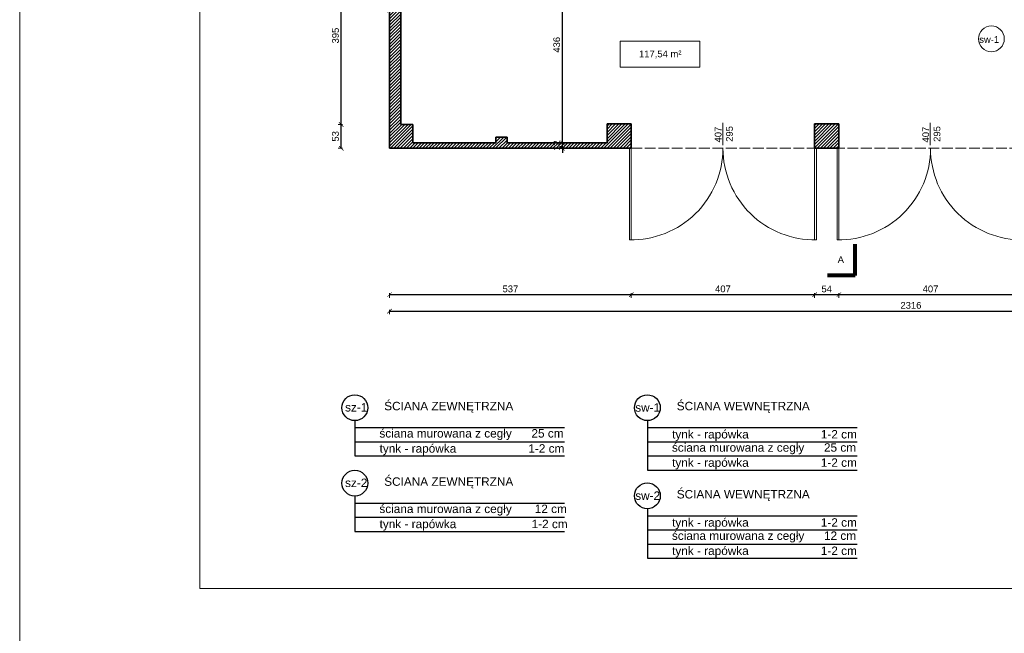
# Model space of a CAD drawing. Header units: millimetres. Extents: x 94902 to 117211, y 64708 to 93779.
# Tile 23 of 37: x 105999 to 108186, y 85430 to 86794. Entities that reach past the tile are written whole.
import ezdxf

# ---------------------------------------------------------------- set-up
doc = ezdxf.new("R2010")
doc.units = ezdxf.units.MM
doc.header["$MEASUREMENT"] = 0
doc.linetypes.add('ACAD_ISO02W100', pattern=[15, 12, -3])
doc.layers.get('0').update_dxf_attribs({"color": 2, "lineweight": 35})
doc.layers.get('Defpoints').update_dxf_attribs({"color": 2})
for name, color, linetype, lineweight in [('A-POJ', 7, 'Continuous', 5), ('Cienkie', 3, 'Continuous', 5), ('Grunt', 9, 'Continuous', 80), ('kreskowanie', 4, 'Continuous', 5), ('Przerywane', 1, 'ACAD_ISO02W100', 0), ('Wymiary', 7, 'Continuous', 5), ('ściany', 2, 'Continuous', 35)]:
    doc.layers.add(name, color=color, linetype=linetype, lineweight=lineweight)
doc.layers.add('Opisy', color=7, linetype='Continuous')
doc.styles.add('magda', font='times.ttf', dxfattribs={"height": 15})
doc.styles.get("Standard").update_dxf_attribs({"font": 'arial.ttf'})
doc.dimstyles.new('ISO-25', dxfattribs={"dimtxt": 20, "dimasz": 20, "dimexe": 10, "dimexo": 5, "dimgap": 5, "dimtad": 1, "dimdsep": 46, "dimtxsty": 'Standard', "dimcen": 2.5, "dimadec": 0, "dimazin": 0, "dimtfac": 1, "dimtix": 1, "dimtmove": 0, "dimatfit": 3, "dimfxl": 1, "dimarcsym": 0})

# ---------------------------------------------------------------- blocks, each defined once
blk = doc.blocks.new('_ArchTick')
at = {"color": 0, "linetype": 'ByBlock', "const_width": 0.15}
blk.add_lwpolyline([(-0.5, -0.5), (0.5, 0.5)], dxfattribs=at)
blk = doc.blocks.new('*D444')
at = {"layer": 'Defpoints', "color": 0, "ltscale": 2, "transparency": 16777216}
for p in [(106820.5, 86507.7), (109136.5, 86507.7), (109136.5, 86145.9)]:
    blk.add_point(p, dxfattribs=at)
at = {"layer": 'Wymiary', "color": 0, "lineweight": 5, "ltscale": 2, "transparency": 16777216}
for p, q in [((106820.5, 86148.9), (106820.5, 86138.9)), ((109136.5, 86148.9), (109136.5, 86138.9))]:
    blk.add_line(p, q, dxfattribs=at)
at = {"layer": 'Wymiary', "color": 0, "lineweight": -2, "ltscale": 2, "transparency": 16777216}
blk.add_line((106820.5, 86145.9), (109136.5, 86145.9), dxfattribs=at)
at = {"layer": 'Wymiary', "color": 0, "lineweight": -2, "ltscale": 2, "transparency": 16777216, "xscale": 10, "yscale": 10, "zscale": 10, "rotation": 180}
blk.add_blockref('_ArchTick', (106820.5, 86145.9), dxfattribs=at)
at = {"layer": 'Wymiary', "color": 0, "lineweight": -2, "ltscale": 2, "transparency": 16777216, "xscale": 10, "yscale": 10, "zscale": 10}
blk.add_blockref('_ArchTick', (109136.5, 86145.9), dxfattribs=at)
at = {"layer": 'Wymiary', "color": 0, "ltscale": 2, "transparency": 16777216, "insert": (107978.5, 86158.5), "char_height": 15, "attachment_point": 5}
blk.add_mtext('2316', dxfattribs=at)
blk = doc.blocks.new('*D522')
at = {"layer": 'Defpoints', "color": 0, "ltscale": 2, "transparency": 16777216}
for p in [(107204.4, 86519.7), (107303.5, 86519.7), (107353.5, 86507.7)]:
    blk.add_point(p, dxfattribs=at)
at = {"layer": 'Wymiary', "color": 0, "lineweight": 5, "ltscale": 2, "transparency": 16777216}
for p, q in [((107207.4, 86519.7), (107197.4, 86519.7)), ((107207.4, 86507.7), (107197.4, 86507.7))]:
    blk.add_line(p, q, dxfattribs=at)
at = {"layer": 'Wymiary', "color": 0, "lineweight": -2, "ltscale": 2, "transparency": 16777216}
for p, q in [((107204.4, 86519.7), (107204.4, 86529.7)), ((107204.4, 86507.7), (107204.4, 86519.7)), ((107204.4, 86507.7), (107204.4, 86497.7))]:
    blk.add_line(p, q, dxfattribs=at)
at = {"layer": 'Wymiary', "color": 0, "lineweight": -2, "ltscale": 2, "transparency": 16777216, "xscale": 10, "yscale": 10, "zscale": 10}
for p, rotation in [((107204.4, 86519.7), 270), ((107204.4, 86507.7), 90)]:
    blk.add_blockref('_ArchTick', p, dxfattribs=dict(at, rotation=rotation))
at = {"layer": 'Wymiary', "color": 0, "ltscale": 2, "transparency": 16777216, "insert": (107191.9, 86513.7), "char_height": 15, "attachment_point": 5, "rotation": 90}
blk.add_mtext('12', dxfattribs=at)
blk = doc.blocks.new('*D523')
at = {"layer": 'Defpoints', "color": 0, "ltscale": 2, "transparency": 16777216}
for p in [(107204.4, 86955.7), (107303.5, 86955.7), (107303.5, 86519.7)]:
    blk.add_point(p, dxfattribs=at)
at = {"layer": 'Wymiary', "color": 0, "lineweight": 5, "ltscale": 2, "transparency": 16777216}
for p, q in [((107207.4, 86955.7), (107197.4, 86955.7)), ((107207.4, 86519.7), (107197.4, 86519.7))]:
    blk.add_line(p, q, dxfattribs=at)
at = {"layer": 'Wymiary', "color": 0, "lineweight": -2, "ltscale": 2, "transparency": 16777216}
blk.add_line((107204.4, 86519.7), (107204.4, 86955.7), dxfattribs=at)
at = {"layer": 'Wymiary', "color": 0, "lineweight": -2, "ltscale": 2, "transparency": 16777216, "xscale": 10, "yscale": 10, "zscale": 10}
for p, rotation in [((107204.4, 86955.7), 90), ((107204.4, 86519.7), 270)]:
    blk.add_blockref('_ArchTick', p, dxfattribs=dict(at, rotation=rotation))
at = {"layer": 'Wymiary', "color": 0, "ltscale": 2, "transparency": 16777216, "insert": (107191.8, 86737.7), "char_height": 15, "attachment_point": 5, "rotation": 90}
blk.add_mtext('436', dxfattribs=at)
blk = doc.blocks.new('*D543')
at = {"layer": 'Defpoints', "color": 0, "ltscale": 2, "transparency": 16777216}
for p in [(106820.5, 86507.7), (107357.5, 86507.7), (107357.5, 86182.4)]:
    blk.add_point(p, dxfattribs=at)
at = {"layer": 'Wymiary', "color": 0, "lineweight": 5, "ltscale": 2, "transparency": 16777216}
for p, q in [((106820.5, 86185.4), (106820.5, 86175.4)), ((107357.5, 86185.4), (107357.5, 86175.4))]:
    blk.add_line(p, q, dxfattribs=at)
at = {"layer": 'Wymiary', "color": 0, "lineweight": -2, "ltscale": 2, "transparency": 16777216}
blk.add_line((106820.5, 86182.4), (107357.5, 86182.4), dxfattribs=at)
at = {"layer": 'Wymiary', "color": 0, "lineweight": -2, "ltscale": 2, "transparency": 16777216, "xscale": 10, "yscale": 10, "zscale": 10, "rotation": 180}
blk.add_blockref('_ArchTick', (106820.5, 86182.4), dxfattribs=at)
at = {"layer": 'Wymiary', "color": 0, "lineweight": -2, "ltscale": 2, "transparency": 16777216, "xscale": 10, "yscale": 10, "zscale": 10}
blk.add_blockref('_ArchTick', (107357.5, 86182.4), dxfattribs=at)
at = {"layer": 'Wymiary', "color": 0, "ltscale": 2, "transparency": 16777216, "insert": (107089, 86195.1), "char_height": 15, "attachment_point": 5}
blk.add_mtext('537', dxfattribs=at)
blk = doc.blocks.new('*D544')
at = {"layer": 'Defpoints', "color": 0, "ltscale": 2, "transparency": 16777216}
for p in [(107357.5, 86507.7), (107764.5, 86507.7), (107764.5, 86182.4)]:
    blk.add_point(p, dxfattribs=at)
at = {"layer": 'Wymiary', "color": 0, "lineweight": 5, "ltscale": 2, "transparency": 16777216}
for p, q in [((107357.5, 86185.4), (107357.5, 86175.4)), ((107764.5, 86185.4), (107764.5, 86175.4))]:
    blk.add_line(p, q, dxfattribs=at)
at = {"layer": 'Wymiary', "color": 0, "lineweight": -2, "ltscale": 2, "transparency": 16777216}
blk.add_line((107357.5, 86182.4), (107764.5, 86182.4), dxfattribs=at)
at = {"layer": 'Wymiary', "color": 0, "lineweight": -2, "ltscale": 2, "transparency": 16777216, "xscale": 10, "yscale": 10, "zscale": 10, "rotation": 180}
blk.add_blockref('_ArchTick', (107357.5, 86182.4), dxfattribs=at)
at = {"layer": 'Wymiary', "color": 0, "lineweight": -2, "ltscale": 2, "transparency": 16777216, "xscale": 10, "yscale": 10, "zscale": 10}
blk.add_blockref('_ArchTick', (107764.5, 86182.4), dxfattribs=at)
at = {"layer": 'Wymiary', "color": 0, "ltscale": 2, "transparency": 16777216, "insert": (107561, 86195.1), "char_height": 15, "attachment_point": 5}
blk.add_mtext('407', dxfattribs=at)
blk = doc.blocks.new('*D545')
at = {"layer": 'Defpoints', "color": 0, "ltscale": 2, "transparency": 16777216}
for p in [(107764.5, 86507.7), (107818.5, 86507.7), (107818.5, 86182.4)]:
    blk.add_point(p, dxfattribs=at)
at = {"layer": 'Wymiary', "color": 0, "lineweight": 5, "ltscale": 2, "transparency": 16777216}
for p, q in [((107764.5, 86185.4), (107764.5, 86175.4)), ((107818.5, 86185.4), (107818.5, 86175.4))]:
    blk.add_line(p, q, dxfattribs=at)
at = {"layer": 'Wymiary', "color": 0, "lineweight": -2, "ltscale": 2, "transparency": 16777216}
blk.add_line((107764.5, 86182.4), (107818.5, 86182.4), dxfattribs=at)
at = {"layer": 'Wymiary', "color": 0, "lineweight": -2, "ltscale": 2, "transparency": 16777216, "xscale": 10, "yscale": 10, "zscale": 10, "rotation": 180}
blk.add_blockref('_ArchTick', (107764.5, 86182.4), dxfattribs=at)
at = {"layer": 'Wymiary', "color": 0, "lineweight": -2, "ltscale": 2, "transparency": 16777216, "xscale": 10, "yscale": 10, "zscale": 10}
blk.add_blockref('_ArchTick', (107818.5, 86182.4), dxfattribs=at)
at = {"layer": 'Wymiary', "color": 0, "ltscale": 2, "transparency": 16777216, "insert": (107791.5, 86195), "char_height": 15, "attachment_point": 5}
blk.add_mtext('54', dxfattribs=at)
blk = doc.blocks.new('*D546')
at = {"layer": 'Defpoints', "color": 0, "ltscale": 2, "transparency": 16777216}
for p in [(107818.5, 86507.7), (108225.5, 86507.7), (108225.5, 86182.4)]:
    blk.add_point(p, dxfattribs=at)
at = {"layer": 'Wymiary', "color": 0, "lineweight": 5, "ltscale": 2, "transparency": 16777216}
for p, q in [((107818.5, 86185.4), (107818.5, 86175.4)), ((108225.5, 86185.4), (108225.5, 86175.4))]:
    blk.add_line(p, q, dxfattribs=at)
at = {"layer": 'Wymiary', "color": 0, "lineweight": -2, "ltscale": 2, "transparency": 16777216}
blk.add_line((107818.5, 86182.4), (108225.5, 86182.4), dxfattribs=at)
at = {"layer": 'Wymiary', "color": 0, "lineweight": -2, "ltscale": 2, "transparency": 16777216, "xscale": 10, "yscale": 10, "zscale": 10, "rotation": 180}
blk.add_blockref('_ArchTick', (107818.5, 86182.4), dxfattribs=at)
at = {"layer": 'Wymiary', "color": 0, "lineweight": -2, "ltscale": 2, "transparency": 16777216, "xscale": 10, "yscale": 10, "zscale": 10}
blk.add_blockref('_ArchTick', (108225.5, 86182.4), dxfattribs=at)
at = {"layer": 'Wymiary', "color": 0, "ltscale": 2, "transparency": 16777216, "insert": (108022, 86195.1), "char_height": 15, "attachment_point": 5}
blk.add_mtext('407', dxfattribs=at)
blk = doc.blocks.new('*D450')
at = {"layer": 'Defpoints', "color": 0, "ltscale": 2, "transparency": 16777216}
for p in [(106713.2, 86560.7), (106872.5, 86560.7), (106820.5, 86507.7)]:
    blk.add_point(p, dxfattribs=at)
at = {"layer": 'Wymiary', "color": 0, "lineweight": 5, "ltscale": 2, "transparency": 16777216}
for p, q in [((106716.2, 86560.7), (106706.2, 86560.7)), ((106716.2, 86507.7), (106706.2, 86507.7))]:
    blk.add_line(p, q, dxfattribs=at)
at = {"layer": 'Wymiary', "color": 0, "lineweight": -2, "ltscale": 2, "transparency": 16777216}
blk.add_line((106713.2, 86507.7), (106713.2, 86560.7), dxfattribs=at)
at = {"layer": 'Wymiary', "color": 0, "lineweight": -2, "ltscale": 2, "transparency": 16777216, "xscale": 10, "yscale": 10, "zscale": 10}
for p, rotation in [((106713.2, 86560.7), 90), ((106713.2, 86507.7), 270)]:
    blk.add_blockref('_ArchTick', p, dxfattribs=dict(at, rotation=rotation))
at = {"layer": 'Wymiary', "color": 0, "ltscale": 2, "transparency": 16777216, "insert": (106700.5, 86534.2), "char_height": 15, "attachment_point": 5, "rotation": 90}
blk.add_mtext('53', dxfattribs=at)
blk = doc.blocks.new('*D451')
at = {"layer": 'Defpoints', "color": 0, "ltscale": 2, "transparency": 16777216}
for p in [(106713.2, 86955.7), (106845.5, 86955.7), (106872.5, 86560.7)]:
    blk.add_point(p, dxfattribs=at)
at = {"layer": 'Wymiary', "color": 0, "lineweight": 5, "ltscale": 2, "transparency": 16777216}
for p, q in [((106716.2, 86955.7), (106706.2, 86955.7)), ((106716.2, 86560.7), (106706.2, 86560.7))]:
    blk.add_line(p, q, dxfattribs=at)
at = {"layer": 'Wymiary', "color": 0, "lineweight": -2, "ltscale": 2, "transparency": 16777216}
blk.add_line((106713.2, 86560.7), (106713.2, 86955.7), dxfattribs=at)
at = {"layer": 'Wymiary', "color": 0, "lineweight": -2, "ltscale": 2, "transparency": 16777216, "xscale": 10, "yscale": 10, "zscale": 10}
for p, rotation in [((106713.2, 86955.7), 90), ((106713.2, 86560.7), 270)]:
    blk.add_blockref('_ArchTick', p, dxfattribs=dict(at, rotation=rotation))
at = {"layer": 'Wymiary', "color": 0, "ltscale": 2, "transparency": 16777216, "insert": (106700.5, 86758.2), "char_height": 15, "attachment_point": 5, "rotation": 90}
blk.add_mtext('395', dxfattribs=at)
blk = doc.blocks.new('*D489')
at = {"layer": 'Defpoints', "color": 0, "ltscale": 2, "transparency": 16777216}
for p in [(106820.5, 86982.7), (109522.5, 86814.4), (109522.5, 73339.9)]:
    blk.add_point(p, dxfattribs=at)
at = {"layer": 'Wymiary', "color": 0, "lineweight": 5, "ltscale": 2, "transparency": 16777216}
for p, q in [((109522.5, 86811.4), (109522.5, 86821.4)), ((106820.5, 86817.4), (106820.5, 86807.4))]:
    blk.add_line(p, q, dxfattribs=at)
at = {"layer": 'Wymiary', "color": 0, "lineweight": -2, "ltscale": 2, "transparency": 16777216}
blk.add_line((106820.5, 86814.4), (109522.5, 86814.4), dxfattribs=at)
at = {"layer": 'Wymiary', "color": 0, "lineweight": -2, "ltscale": 2, "transparency": 16777216, "xscale": 10, "yscale": 10, "zscale": 10, "rotation": 180}
blk.add_blockref('_ArchTick', (106820.5, 86814.4), dxfattribs=at)
at = {"layer": 'Wymiary', "color": 0, "lineweight": -2, "ltscale": 2, "transparency": 16777216, "xscale": 10, "yscale": 10, "zscale": 10}
blk.add_blockref('_ArchTick', (109522.5, 86814.4), dxfattribs=at)
at = {"layer": 'Wymiary', "color": 0, "ltscale": 2, "transparency": 16777216, "insert": (108171.5, 86827.1), "char_height": 15, "attachment_point": 5}
blk.add_mtext('2702', dxfattribs=at)

msp = doc.modelspace()

# ---------------------------------------------------------------- hatches: boundary and pattern name
at = {"layer": 'kreskowanie', "ltscale": 2}
h = msp.add_hatch(dxfattribs=at)
h.set_pattern_fill('ANSI31', color=256, scale=40, style=0)
h.paths.add_polyline_path([(107357.525, 87457.696), (106820.525, 87457.696), (106820.525, 86982.696), (106871.525, 86982.696), (106871.525, 87009.696), (106845.525, 87009.696), (106845.525, 87408.696), (106872.525, 87408.696), (106872.525, 87445.696), (107056.525, 87445.696), (107056.525, 87432.696), (107081.525, 87432.696), (107081.525, 87445.696), (107303.525, 87445.696), (107303.525, 87403.696), (107357.525, 87403.696)])
h.paths.add_polyline_path([(106871.525, 86982.696), (106820.525, 86982.696), (106820.525, 86507.696), (107357.525, 86507.696), (107357.525, 86561.696), (107303.525, 86561.696), (107303.525, 86519.696), (107081.525, 86519.696), (107081.525, 86532.696), (107056.525, 86532.696), (107056.525, 86519.696), (106872.525, 86519.696), (106872.525, 86560.696), (106845.525, 86560.696), (106845.525, 86955.696), (106871.525, 86955.696)])
h.paths.add_polyline_path([(107357.525, 87009.696), (107303.525, 87009.696), (107303.525, 86982.696), (107357.525, 86982.696)])
h.paths.add_polyline_path([(107357.525, 86982.696), (107303.525, 86982.696), (107303.525, 86955.696), (107357.525, 86955.696)], flags=17)
h.paths.add_polyline_path([(107818.525, 86982.696), (107764.525, 86982.696), (107764.525, 86955.696), (107818.525, 86955.696)])
h.paths.add_polyline_path([(107818.525, 87009.696), (107764.525, 87009.696), (107764.525, 86982.696), (107818.525, 86982.696)])
h.paths.add_polyline_path([(107818.525, 87457.696), (107764.525, 87457.696), (107764.525, 87403.696), (107818.525, 87403.696)])
h.paths.add_polyline_path([(107818.525, 86561.696), (107764.525, 86561.696), (107764.525, 86507.696), (107818.525, 86507.696)])

# ---------------------------------------------------------------- linework, layer by layer
at = {"layer": 'A-POJ', "ltscale": 10}
for p, q in [((105999.079, 88399.57), (105999.079, 85429.57)), ((106399.079, 88299.57), (106399.079, 85529.57)), ((106399.079, 85529.57), (110099.079, 85529.57)), ((105999.079, 85429.57), (105999.079, 82459.57))]:
    msp.add_line(p, q, dxfattribs=at)
at = {"layer": 'Cienkie', "ltscale": 2}
for p, q in [((107560.601, 86514.845), (107560.601, 86564.107)), ((108021.601, 86514.845), (108021.601, 86564.107)), ((107353.525, 86507.696), (107353.525, 86304.235)), ((107357.525, 86507.696), (107357.525, 86304.196)), ((107764.525, 86507.696), (107764.525, 86304.196)), ((107768.525, 86507.696), (107768.525, 86304.235)), ((107814.525, 86507.696), (107814.525, 86304.235)), ((107818.525, 86507.696), (107818.525, 86304.196))]:
    msp.add_line(p, q, dxfattribs=at)
msp.add_circle((108157.219, 86750.978), 28.698, dxfattribs=at)
for centre, start, end in [((107357.525, 86507.696), 268.87372, 0), ((107764.525, 86507.696), 180, 271.12628), ((107818.525, 86507.696), 268.87372, 0), ((108225.525, 86507.696), 180, 271.12628)]:
    msp.add_arc(centre, 203.5, start, end, dxfattribs=at)
at = {"layer": 'Grunt', "color": 1, "ltscale": 6}
for q in [(107854.713, 86294.56), (107792.913, 86225.137)]:
    msp.add_line((107854.713, 86225.137), q, dxfattribs=at)
at = {"layer": 'Opisy', "ltscale": 30}
for p, q in [((106743.46, 85902.389), (106743.46, 85823.844)), ((107393.158, 85902.389), (107393.158, 85792.37)), ((106743.46, 85886.79), (107209.076, 85886.79)), ((107393.158, 85886.79), (107858.774, 85886.79)), ((106743.46, 85855.317), (107209.076, 85855.317)), ((107393.158, 85855.317), (107858.774, 85855.317)), ((106743.46, 85823.844), (107209.076, 85823.844)), ((107393.158, 85823.844), (107858.774, 85823.844)), ((107393.158, 85792.37), (107858.774, 85792.37)), ((106743.46, 85734.55), (106743.46, 85656.004)), ((106743.46, 85718.951), (107209.076, 85718.951)), ((107393.158, 85706.399), (107393.158, 85596.38)), ((106743.46, 85687.477), (107209.076, 85687.477)), ((107393.158, 85690.8), (107858.774, 85690.8)), ((107393.158, 85659.326), (107858.774, 85659.326)), ((106743.46, 85656.004), (107209.076, 85656.004)), ((107393.158, 85627.853), (107858.774, 85627.853)), ((107393.158, 85596.38), (107858.774, 85596.38))]:
    msp.add_line(p, q, dxfattribs=at)
for centre in [(106743.46, 85931.087), (107393.158, 85931.087), (106743.46, 85763.248), (107393.158, 85735.097)]:
    msp.add_circle(centre, 28.698, dxfattribs=at)
at = {"layer": 'Przerywane', "ltscale": 2}
msp.add_line((107357.525, 86507.696), (108225.525, 86507.696), dxfattribs=at)
at = {"layer": 'Wymiary', "ltscale": 2}
msp.add_lwpolyline([(107332.885, 86745.557), (107509.68, 86745.557), (107509.68, 86688.033), (107332.885, 86688.033)], close=True, dxfattribs=at)
at = {"layer": 'ściany', "ltscale": 2}
for p, q in [((106820.525, 86507.696), (106820.525, 87457.696)), ((106845.525, 86560.696), (106845.525, 86955.696)), ((106872.525, 86560.696), (106845.525, 86560.696)), ((106872.525, 86519.696), (106872.525, 86560.696)), ((107303.525, 86519.696), (107303.525, 86561.696)), ((107357.525, 86561.696), (107303.525, 86561.696)), ((107357.525, 86507.696), (107357.525, 86561.696)), ((107764.525, 86507.696), (107764.525, 86561.696)), ((107818.525, 86561.696), (107764.525, 86561.696)), ((107818.525, 86507.696), (107818.525, 86561.696)), ((106872.525, 86519.696), (106872.525, 86532.696)), ((107056.525, 86519.696), (106872.525, 86519.696)), ((107056.525, 86519.696), (107056.525, 86532.696)), ((107056.525, 86532.696), (107081.525, 86532.696)), ((107081.525, 86519.696), (107081.525, 86532.696)), ((107303.525, 86519.696), (107081.525, 86519.696)), ((107357.525, 86507.696), (106820.525, 86507.696)), ((107764.525, 86507.696), (107818.525, 86507.696))]:
    msp.add_line(p, q, dxfattribs=at)

# ---------------------------------------------------------------- texts
at = {"layer": 'Opisy', "ltscale": 30}
for s, height, p in [('sw-1', 15, (108130.24, 86742.041)), ('ŚCIANA ZEWNĘTRZNA', 18.75, (106808.688, 85925.332)), ('ŚCIANA WEWNĘTRZNA', 18.75, (107458.386, 85925.332)), ('sz-1', 18.75, (106721.748, 85922.589)), ('sw-1', 18.75, (107366.179, 85922.151)), ('ściana murowana z cegły      25 cm', 18.75, (106797.993, 85864.723)), ('tynk - rapówka                      1-2 cm', 18.75, (107448.067, 85862.628)), ('ściana murowana z cegły      25 cm', 18.75, (107447.691, 85833.25)), ('tynk - rapówka                      1-2 cm', 18.75, (106798.369, 85831.154)), ('tynk - rapówka                      1-2 cm', 18.75, (107448.067, 85799.681)), ('sz-2', 18.75, (106721.748, 85754.749)), ('ŚCIANA ZEWNĘTRZNA', 18.75, (106808.688, 85757.493)), ('ŚCIANA WEWNĘTRZNA', 18.75, (107458.386, 85729.342)), ('sw-2', 18.75, (107366.179, 85726.16)), ('ściana murowana z cegły       12 cm', 18.75, (106797.993, 85696.884)), ('tynk - rapówka                       1-2 cm', 18.75, (106798.369, 85663.315)), ('tynk - rapówka                      1-2 cm', 18.75, (107448.067, 85666.637)), ('ściana murowana z cegły      12 cm', 18.75, (107447.691, 85637.259)), ('tynk - rapówka                      1-2 cm', 18.75, (107448.067, 85603.691))]:
    msp.add_text(s, height=height, dxfattribs=at).set_placement(p)
at = {"layer": 'Opisy', "lineweight": 5, "ltscale": 30}
for s, p in [('407', (107557.826, 86520.629)), ('295', (107582.951, 86522.029)), ('407', (108018.826, 86520.629)), ('295', (108043.951, 86522.029))]:
    msp.add_text(s, height=15, rotation=90, dxfattribs=at).set_placement(p)
at = {"layer": 'Opisy'}
msp.add_text('A', height=15, dxfattribs=at).set_placement((107815.825, 86252.737))
at = {"layer": 'Opisy', "insert": (107374.542, 86725.024), "char_height": 15, "width": 182.14887, "attachment_point": 1, "style": 'magda'}
msp.add_mtext('{\\fArial|b0|i0|c238|p34;117,54 m²}', dxfattribs=at)

# ---------------------------------------------------------------- dimensions: what is measured, and where the dimension line sits
at = {"layer": 'Wymiary', "ltscale": 2}
for base, p1, p2, override, picture, middle in [((109522.525, 86814.42), (106820.525, 86982.696), (109522.525, 73339.853), {"dimtxt": 15, "dimasz": 10, "dimexe": 7, "dimrnd": 0.0005, "dimdsep": 0, "dimblk": 'ArchTick', "dimadec": 2, "dimtmove": 1, "dimldrblk": 'ArchTick', "dimfxl": 3, "dimfxlon": 1, "dimlwe": 5}, '*D489', (108171.525, 86827.078)), ((109136.525, 86145.86), (106820.525, 86507.696), (109136.525, 86507.696), {"dimtxt": 15, "dimasz": 10, "dimexe": 7, "dimrnd": 0.0005, "dimdsep": 0, "dimblk": 'ArchTick', "dimadec": 2, "dimldrblk": 'ArchTick', "dimfxl": 3, "dimfxlon": 1, "dimlwe": 5}, '*D444', (107978.525, 86158.524)), ((107357.525, 86182.392), (106820.525, 86507.696), (107357.525, 86507.696), {"dimtxt": 15, "dimasz": 10, "dimexe": 7, "dimrnd": 0.0005, "dimdsep": 0, "dimblk": 'ArchTick', "dimadec": 2, "dimldrblk": 'ArchTick', "dimfxl": 3, "dimfxlon": 1, "dimlwe": 5}, '*D543', (107089.025, 86195.056)), ((107764.525, 86182.392), (107357.525, 86507.696), (107764.525, 86507.696), {"dimtxt": 15, "dimasz": 10, "dimexe": 7, "dimrnd": 0.0005, "dimdsep": 0, "dimblk": 'ArchTick', "dimadec": 2, "dimtmove": 1, "dimldrblk": 'ArchTick', "dimfxl": 3, "dimfxlon": 1, "dimlwe": 5}, '*D544', (107561.025, 86195.051)), ((107818.525, 86182.392), (107764.525, 86507.696), (107818.525, 86507.696), {"dimtxt": 15, "dimasz": 10, "dimexe": 7, "dimrnd": 0.0005, "dimdsep": 0, "dimblk": 'ArchTick', "dimadec": 2, "dimtmove": 1, "dimldrblk": 'ArchTick', "dimfxl": 3, "dimfxlon": 1, "dimlwe": 5}, '*D545', (107791.525, 86195.02)), ((108225.525, 86182.392), (107818.525, 86507.696), (108225.525, 86507.696), {"dimtxt": 15, "dimasz": 10, "dimexe": 7, "dimrnd": 0.0005, "dimdsep": 0, "dimblk": 'ArchTick', "dimadec": 2, "dimtmove": 1, "dimldrblk": 'ArchTick', "dimfxl": 3, "dimfxlon": 1, "dimlwe": 5}, '*D546', (108022.025, 86195.051))]:
    dim = msp.add_linear_dim(base=base, p1=p1, p2=p2, dimstyle='ISO-25', override=override, dxfattribs=at)
    dim.commit()
    dim.dimension.update_dxf_attribs({"geometry": picture, "text_midpoint": middle})
for base, p1, p2, override, picture, middle in [((106713.157, 86955.696), (106872.525, 86560.696), (106845.525, 86955.696), {"dimtxt": 15, "dimasz": 10, "dimexe": 7, "dimrnd": 0.0005, "dimdsep": 0, "dimblk": 'ArchTick', "dimadec": 2, "dimtmove": 1, "dimldrblk": 'ArchTick', "dimfxl": 3, "dimfxlon": 1, "dimlwe": 5}, '*D451', (106700.493, 86758.196)), ((107204.426, 86955.696), (107303.525, 86519.696), (107303.525, 86955.696), {"dimtxt": 15, "dimasz": 10, "dimexe": 7, "dimrnd": 0.0005, "dimdsep": 0, "dimblk": 'ArchTick', "dimadec": 2, "dimtmove": 1, "dimldrblk": 'ArchTick', "dimfxl": 3, "dimfxlon": 1, "dimlwe": 5}, '*D523', (107191.763, 86737.696)), ((106713.157, 86560.696), (106820.525, 86507.696), (106872.525, 86560.696), {"dimtxt": 15, "dimasz": 10, "dimexe": 7, "dimrnd": 0.0005, "dimdsep": 0, "dimblk": 'ArchTick', "dimadec": 2, "dimldrblk": 'ArchTick', "dimfxl": 3, "dimfxlon": 1, "dimlwe": 5}, '*D450', (106700.493, 86534.196)), ((107204.426, 86519.696), (107353.525, 86507.696), (107303.525, 86519.696), {"dimtxt": 15, "dimasz": 10, "dimexe": 7, "dimrnd": 0.0005, "dimdsep": 0, "dimblk": 'ArchTick', "dimadec": 2, "dimldrblk": 'ArchTick', "dimfxl": 3, "dimfxlon": 1, "dimlwe": 5}, '*D522', (107191.896, 86513.696))]:
    dim = msp.add_linear_dim(base=base, p1=p1, p2=p2, angle=90, dimstyle='ISO-25', override=override, dxfattribs=at)
    dim.commit()
    dim.dimension.update_dxf_attribs({"geometry": picture, "text_midpoint": middle})

doc.saveas('drawing.dxf')
